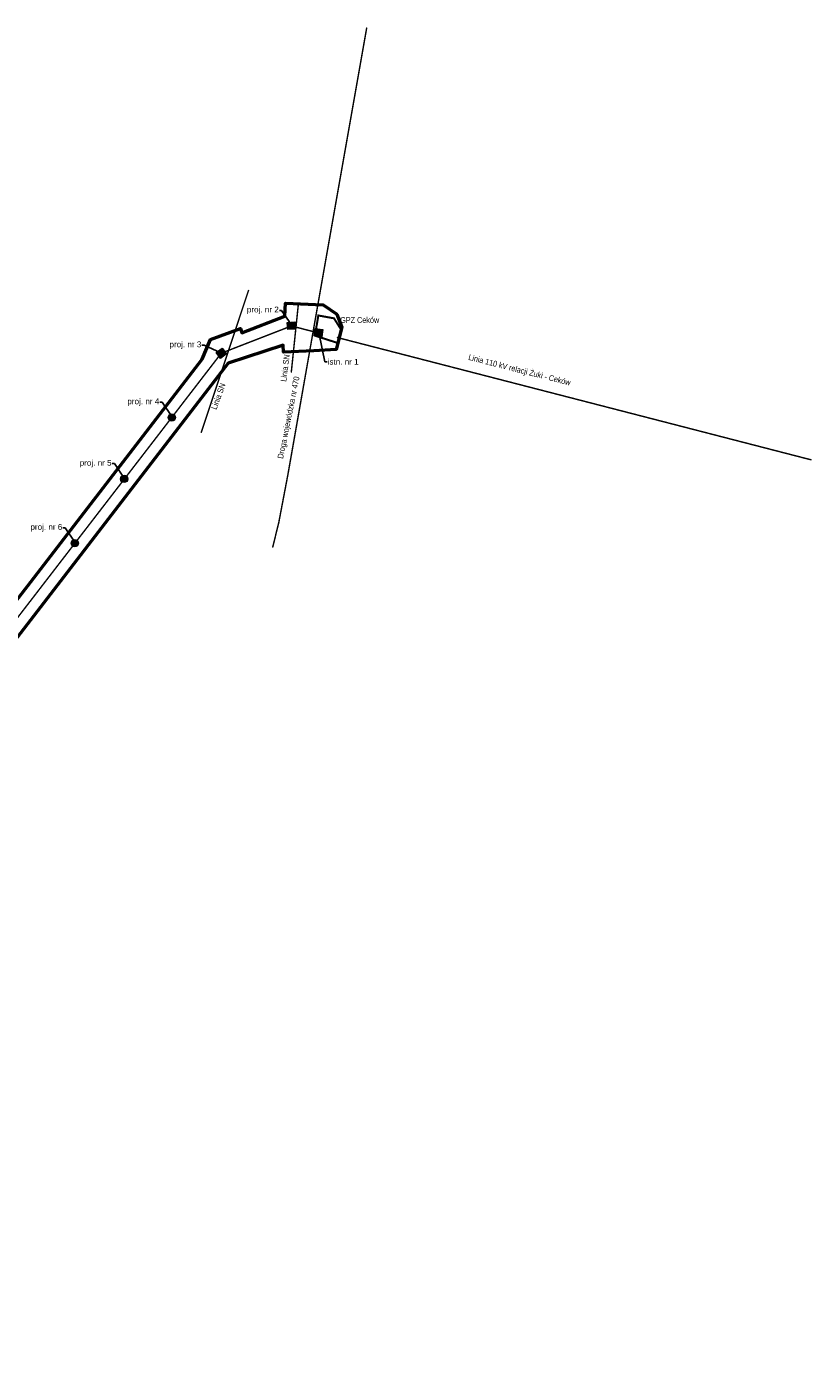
# Model space of a CAD drawing. Header units: metres. Extents: x 6442561 to 6528666, y 5729610 to 6030272.
# Tile 49 of 51: x 6519635 to 6522349, y 5747982 to 5752610. Entities that reach past the tile are written whole.
import ezdxf
from ezdxf import colors
from ezdxf.entities.mleader import LeaderData, LeaderLine
from ezdxf.math import Vec2, Vec3

# ---------------------------------------------------------------- set-up
doc = ezdxf.new("R2010")
doc.units = ezdxf.units.M
doc.linetypes.add('ACAD_ISO10W100', pattern=[18, 12, -3, 0, -3])
doc.layers.get('0').update_dxf_attribs({"lineweight": 0})
for name, color, linetype, lineweight in [('#Podkład', 7, 'Continuous', 0), ('@obiekty krzyżowane', 5, 'Continuous', 15), ('@opis słupów', 1, 'Continuous', 15), ('@opisy', 7, 'Continuous', 15), ('@Oś linii poglądowa', 1, 'Continuous', 15), ('@słupy', 1, 'Continuous', 0), ('_zakres', 4, 'Continuous', 20)]:
    doc.layers.add(name, color=color, linetype=linetype, lineweight=lineweight)
doc.styles.add('Arial Narrow', font='ARIALN.TTF')
doc.styles.get("Standard").update_dxf_attribs({"font": 'arial.ttf'})

# ---------------------------------------------------------------- blocks, each defined once
blk = doc.blocks.new('*U2')
at = {"lineweight": 30}
h = blk.add_hatch(color=0, dxfattribs=at)
h.dxf.hatch_style = 1
h.paths.add_polyline_path([(-30, -1, 1), (30, -1, 1)])
at = {"layer": '#Podkład', "color": 0, "linetype": 'Continuous'}
blk.add_circle((0, -1), 30, dxfattribs=at)
blk = doc.blocks.new('*U3')
at = {"layer": '#Podkład', "linetype": 'Continuous', "transparency": 33554687}
h = blk.add_hatch(color=0, dxfattribs=at)
h.dxf.hatch_style = 1
h.paths.add_polyline_path([(-20.6, 18.2), (20.9, 18.2), (20.9, -20.7), (-20.6, -20.7)])
at = {"color": 0}
blk.add_lwpolyline([(-20.6, 18.2), (20.9, 18.2), (20.9, -20.7), (-20.6, -20.7)], close=True, dxfattribs=at)
at = {"layer": '@słupy', "color": 0, "linetype": 'Continuous'}
blk.add_lwpolyline([(-20.6, 18.2), (20.9, 18.2), (20.9, -20.7), (-20.6, -20.7)], close=True, dxfattribs=at)

msp = doc.modelspace()

# ---------------------------------------------------------------- linework, layer by layer
at = {"layer": '@obiekty krzyżowane', "linetype": 'ACAD_ISO10W100', "ltscale": 0.2, "const_width": 5, "flags": 128}
msp.add_lwpolyline([(6520401.5, 5751700), (6520237.1, 5751206.4)], dxfattribs=at)
at = {"layer": '@Oś linii poglądowa', "color": 7, "linetype": 'ACAD_ISO10W100', "ltscale": 0.2, "const_width": 5, "flags": 128}
msp.add_lwpolyline([(6520706.2, 5751536.1), (6522346.9, 5751112.5)], dxfattribs=at)

# ---------------------------------------------------------------- block references
at = {"layer": '@słupy', "color": 1, "linetype": 'Continuous'}
for p, xscale, yscale, zscale, rotation in [((6520549.1, 5751575.7), 0.6389805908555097, 0.6389805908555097, 0.6389805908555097, 183.3613436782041), ((6520307.4, 5751480.9), 0.6389805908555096, 0.6389805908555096, 0.6389805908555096, 216.5918210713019)]:
    msp.add_blockref('*U3', p, dxfattribs=dict(at, xscale=xscale, yscale=yscale, zscale=zscale, rotation=rotation))
at = {"layer": '@słupy', "color": 7, "linetype": 'Continuous', "xscale": 0.6389805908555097, "yscale": 0.6389805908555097, "zscale": 0.6389805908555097, "rotation": 173.0848106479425}
msp.add_blockref('*U3', (6520642.6, 5751551.6), dxfattribs=at)
at = {"layer": '@słupy', "linetype": 'Continuous', "xscale": 0.4184172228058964, "yscale": 0.4184172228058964, "zscale": 0.4184172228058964, "rotation": 259.5500809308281}
for p in [(6520136.4, 5751258.9), (6519971.7, 5751046.6), (6519800.8, 5750824.7)]:
    msp.add_blockref('*U2', p, dxfattribs=at)

# ---------------------------------------------------------------- texts
at = {"layer": '@opisy', "color": 1, "insert": (6520785.2, 5751596.1), "char_height": 20, "attachment_point": 5, "style": 'Arial Narrow', "bg_fill": 3, "box_fill_scale": 1, "bg_fill_color": 256, "bg_fill_transparency": 0}
msp.add_mtext_dynamic_manual_height_columns('{\\C7;GPZ Ceków}', width=141.777, gutter_width=12.5, heights=[0], dxfattribs=at)
at = {"layer": '@opisy', "color": 5, "insert": (6520542, 5751258.4), "char_height": 20, "attachment_point": 5, "rotation": 78.5424, "style": 'Arial Narrow', "bg_fill": 3, "box_fill_scale": 1, "bg_fill_color": 256, "bg_fill_transparency": 0}
msp.add_mtext_dynamic_manual_height_columns('Droga wojewódzka nr 470', width=266.18, gutter_width=12.5, heights=[0], dxfattribs=at)

# ---------------------------------------------------------------- next in the draw order: linework, layer by layer
at = {"color": 7, "const_width": 7}
msp.add_lwpolyline([(6520682.7, 5751525.3), (6520630.4, 5751542.1), (6520642.3, 5751611.9), (6520696.5, 5751602), (6520719.7, 5751564.9), (6520711.5, 5751516.2)], close=True, dxfattribs=at)
at = {"layer": '@obiekty krzyżowane', "linetype": 'ACAD_ISO10W100', "ltscale": 0.2, "const_width": 5, "flags": 128}
for points in [[(6520484.2, 5750809.4), (6520505.5, 5750895.9), (6520536.4, 5751058.2), (6520809.7, 5752607.6)], [(6520548.7, 5751414.7), (6520573.9, 5751657.7)]]:
    msp.add_lwpolyline(points, dxfattribs=at)

# ---------------------------------------------------------------- next in the draw order: texts
at = {"layer": '@opisy', "color": 1, "insert": (6521336.9, 5751420.8), "char_height": 20, "attachment_point": 5, "rotation": 345.6997, "style": 'Arial Narrow', "bg_fill": 3, "box_fill_scale": 1, "bg_fill_color": 256, "bg_fill_transparency": 0}
msp.add_mtext_dynamic_manual_height_columns('{\\C256;Linia 110 kV relacji Żuki - Ceków}', width=337.052, gutter_width=12.5, heights=[0], dxfattribs=at)
at = {"layer": '@opisy', "color": 5, "insert": (6520296.8, 5751332.4), "char_height": 20, "attachment_point": 5, "rotation": 70.2146, "style": 'Arial Narrow', "bg_fill": 3, "box_fill_scale": 1, "bg_fill_color": 256, "bg_fill_transparency": 0}
msp.add_mtext_dynamic_manual_height_columns('Linia SN', width=95.922, gutter_width=12.5, heights=[20.7], dxfattribs=at)

# ---------------------------------------------------------------- next in the draw order: texts
at = {"layer": '@opisy', "color": 5, "insert": (6520527.7, 5751430.2), "char_height": 20, "attachment_point": 5, "rotation": 82.6059, "style": 'Arial Narrow', "bg_fill": 3, "box_fill_scale": 1, "bg_fill_color": 256, "bg_fill_transparency": 0}
msp.add_mtext_dynamic_manual_height_columns('Linia SN', width=95.922, gutter_width=12.5, heights=[20.7], dxfattribs=at)

# ---------------------------------------------------------------- next in the draw order: linework, layer by layer
at = {"layer": '@Oś linii poglądowa', "color": 1, "linetype": 'ACAD_ISO10W100', "ltscale": 0.2, "const_width": 5, "flags": 128}
msp.add_lwpolyline([(6520655.8, 5751552.6), (6520642.5, 5751551.6), (6520549.1, 5751575.6), (6520306.8, 5751481.5), (6518865.6, 5749610.1), (6516989.9, 5747175.6), (6514483.7, 5744092.7), (6512784.3, 5740019.6), (6512672.7, 5739752), (6511867.2, 5737372.6), (6509563.2, 5735877.4), (6509542.3, 5735627), (6509411.4, 5735624.6), (6509263.7, 5735683.3), (6509130.5, 5735602), (6508936.8, 5735129.9), (6508277.2, 5733553.1), (6508161.6, 5733276.4), (6507841.4, 5732801), (6507319, 5732791.4), (6507271.8, 5732778.7)], dxfattribs=at)

# ---------------------------------------------------------------- next in the draw order: leaders
at = {"layer": '@opis słupów'}
ml = msp.add_multileader_mtext('Standard', dxfattribs=at)
ml.set_content('proj. nr 2', color=256)
ml.set_leader_properties()
ml.build(insert=Vec2(0, 0))
ctx = ml.context
ctx.base_point, ctx.char_height, ctx.plane_origin = Vec3(6520396.5, 5751629.6), 20, Vec3(6520551.3, 5751576.5)
ctx.text_align_type = 2
notes = []
notes.append((ctx, [(0, (1, 1, 0), (6520515.5, 5751629.6), (-1, 0), 8, [(0, [(6520551.3, 5751576.5)], 0, [])])]))
ctx.mtext.insert, ctx.mtext.alignment, ctx.mtext.flow_direction = Vec3(6520505.5, 5751642.5), 3, 5
ctx.mtext.has_bg_fill, ctx.mtext.bg_color, ctx.mtext.bg_scale_factor, ctx.mtext.bg_transparency, ctx.mtext.use_window_bg_color = 1, -1073741824, 1, 0, 1
at = {"layer": '@opis słupów', "color": 7}
ml = msp.add_multileader_mtext('Standard', dxfattribs=at)
ml.set_content('istn. nr 1', color=7)
ml.set_leader_properties()
ml.build(insert=Vec2(0, 0))
ctx = ml.context
ctx.base_point, ctx.char_height, ctx.plane_origin = Vec3(6520672.4, 5751451.8), 20, Vec3(6520644.9, 5751551.6)
notes.append((ctx, [(1, (1, 1, 0), (6520664.4, 5751451.8), (1, 0), 8, [(0, [(6520644.9, 5751551.6)], 0, [])])]))
ctx.mtext.insert, ctx.mtext.flow_direction = Vec3(6520674.4, 5751462), 5
ctx.mtext.has_bg_fill, ctx.mtext.bg_color, ctx.mtext.bg_scale_factor, ctx.mtext.bg_transparency, ctx.mtext.use_window_bg_color = 1, -1073741824, 1, 0, 1
at = {"layer": '@opis słupów'}
ml = msp.add_multileader_mtext('Standard', dxfattribs=at)
ml.set_content('proj. nr 3', color=256)
ml.set_leader_properties()
ml.build(insert=Vec2(0, 0))
ctx = ml.context
ctx.base_point, ctx.char_height, ctx.plane_origin = Vec3(6520128.9, 5751509), 20, Vec3(6520309.2, 5751481.5)
ctx.text_align_type = 2
notes.append((ctx, [(0, (1, 1, 0), (6520248, 5751509), (-1, 0), 8, [(0, [(6520309.2, 5751481.5)], 0, [])])]))
ctx.mtext.insert, ctx.mtext.alignment, ctx.mtext.flow_direction = Vec3(6520238, 5751522), 3, 5
ctx.mtext.has_bg_fill, ctx.mtext.bg_color, ctx.mtext.bg_scale_factor, ctx.mtext.bg_transparency, ctx.mtext.use_window_bg_color = 1, -1073741824, 1, 0, 1
ml = msp.add_multileader_mtext('Standard', dxfattribs=at)
ml.set_content('proj. nr 4', color=256)
ml.set_leader_properties()
ml.build(insert=Vec2(0, 0))
ctx = ml.context
ctx.base_point, ctx.char_height, ctx.plane_origin = Vec3(6519983.3, 5751312), 20, Vec3(6520138.2, 5751258.9)
ctx.text_align_type = 2
notes.append((ctx, [(0, (1, 1, 0), (6520102.4, 5751312), (-1, 0), 8, [(0, [(6520138.2, 5751258.9)], 0, [])])]))
ctx.mtext.insert, ctx.mtext.alignment, ctx.mtext.flow_direction = Vec3(6520092.4, 5751325), 3, 5
ctx.mtext.has_bg_fill, ctx.mtext.bg_color, ctx.mtext.bg_scale_factor, ctx.mtext.bg_transparency, ctx.mtext.use_window_bg_color = 1, -1073741824, 1, 0, 1
ml = msp.add_multileader_mtext('Standard', dxfattribs=at)
ml.set_content('proj. nr 5', color=256)
ml.set_leader_properties()
ml.build(insert=Vec2(0, 0))
ctx = ml.context
ctx.base_point, ctx.char_height, ctx.plane_origin = Vec3(6519818.4, 5751099.7), 20, Vec3(6519973.5, 5751046.6)
ctx.text_align_type = 2
notes.append((ctx, [(0, (1, 1, 0), (6519937.7, 5751099.7), (-1, 0), 8, [(0, [(6519973.5, 5751046.6)], 0, [])])]))
ctx.mtext.insert, ctx.mtext.alignment, ctx.mtext.flow_direction = Vec3(6519927.7, 5751112.6), 3, 5
ctx.mtext.has_bg_fill, ctx.mtext.bg_color, ctx.mtext.bg_scale_factor, ctx.mtext.bg_transparency, ctx.mtext.use_window_bg_color = 1, -1073741824, 1, 0, 1
ml = msp.add_multileader_mtext('Standard', dxfattribs=at)
ml.set_content('proj. nr 6', color=256)
ml.set_leader_properties()
ml.build(insert=Vec2(0, 0))
ctx = ml.context
ctx.base_point, ctx.char_height, ctx.plane_origin = Vec3(6519648.2, 5750877.8), 20, Vec3(6519803.2, 5750824.7)
ctx.text_align_type = 2
notes.append((ctx, [(0, (1, 1, 0), (6519767.4, 5750877.8), (-1, 0), 8, [(0, [(6519803.2, 5750824.7)], 0, [])])]))
ctx.mtext.insert, ctx.mtext.alignment, ctx.mtext.flow_direction = Vec3(6519757.4, 5750890.8), 3, 5
ctx.mtext.has_bg_fill, ctx.mtext.bg_color, ctx.mtext.bg_scale_factor, ctx.mtext.bg_transparency, ctx.mtext.use_window_bg_color = 1, -1073741824, 1, 0, 1
for ctx, leaders in notes:
    for number, flags, end, landing, length, lines in leaders:
        leader = LeaderData()
        leader.index, (leader.has_last_leader_line, leader.has_dogleg_vector, leader.attachment_direction) = number, flags
        leader.last_leader_point, leader.dogleg_vector, leader.dogleg_length = Vec3(end), Vec3(landing), length
        for number, points, colour, breaks in lines:
            line = LeaderLine()
            line.index, line.vertices, line.color, line.breaks = number, Vec3.list(points), colors.encode_raw_color(colour), breaks
            leader.lines.append(line)
        ctx.leaders.append(leader)

# ---------------------------------------------------------------- next in the draw order: linework, layer by layer
at = {"layer": '_zakres', "lineweight": 50, "flags": 128}
msp.add_lwpolyline([(6519262.3, 5750190.5), (6520240.3, 5751460.6), (6520269.4, 5751529.3), (6520372.8, 5751566.5), (6520377.5, 5751551.9), (6520526.7, 5751609.9), (6520528.8, 5751654.5), (6520658.8, 5751648.6), (6520705.7, 5751616.3), (6520723.5, 5751571.8), (6520703.4, 5751494.4), (6520626.8, 5751489.9), (6520521.4, 5751485), (6520520.3, 5751509.1), (6520331, 5751447.3), (6519334.8, 5750153.8)], dxfattribs=at)

doc.saveas('drawing.dxf')
